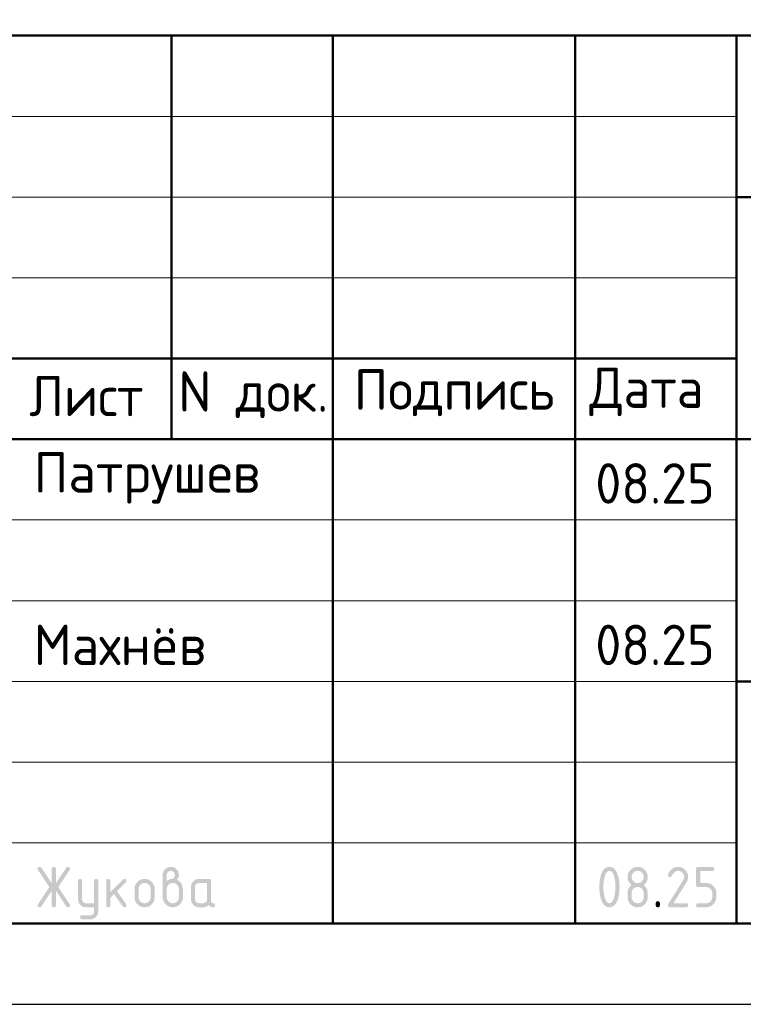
# Model space of a CAD drawing. Header units: millimetres. Extents: x 0 to 42000, y 0 to 29700.
# Tile 12 of 20: x 25060 to 29542, y 0 to 6099. Entities that reach past the tile are written whole.
import ezdxf

# ---------------------------------------------------------------- set-up
doc = ezdxf.new("R2010")
doc.units = ezdxf.units.MM
doc.layers.add('Standard', color=7, linetype='Continuous', lineweight=25)
doc.styles.add('ISOCPEUR', font='txt')

msp = doc.modelspace()

# ---------------------------------------------------------------- hatches: boundary and pattern name
at = {"layer": 'Standard', "linetype": 'Continuous', "lineweight": 25, "transparency": 33554687}
for points in [[(25258.5, 703.7), (25194, 606.8), (25193.1, 605.4), (25192, 604.4), (25190.9, 603.3), (25189.5, 602.7), (25188.2, 602), (25186.7, 601.6), (25185.1, 601.3), (25183.4, 601.3), (25181.8, 601.3), (25180.5, 601.5), (25179.1, 601.7), (25178, 602.1), (25176.8, 602.5), (25175.9, 603.1), (25174.9, 603.7), (25174.1, 604.5), (25173.4, 605.4), (25172.8, 606.4), (25172.2, 607.4), (25171.8, 608.6), (25171.4, 609.9), (25171.3, 611.3), (25171.1, 612.7), (25171.1, 614.3), (25171.1, 616), (25171.6, 617.6), (25172.1, 619.2), (25173.1, 620.8), (25243.4, 726.2), (25173.1, 831.6), (25172.1, 833.2), (25171.6, 834.9), (25171.1, 836.5), (25171.1, 838.2), (25171.1, 839.9), (25171.3, 841.3), (25171.5, 842.7), (25171.8, 843.9), (25172.2, 845.2), (25172.8, 846.2), (25173.4, 847.2), (25174.2, 848), (25175, 848.8), (25175.9, 849.4), (25176.9, 850.1), (25178.1, 850.5), (25179.3, 850.9), (25180.6, 851.1), (25182, 851.3), (25183.6, 851.3), (25185.2, 851.3), (25186.7, 850.9), (25188.2, 850.6), (25189.5, 849.9), (25190.8, 849.2), (25191.9, 848.1), (25193, 847), (25194, 845.6), (25258.5, 748.9), (25258.5, 838.8), (25258.5, 840.3), (25258.7, 841.7), (25258.9, 843.1), (25259.3, 844.3), (25259.7, 845.4), (25260.3, 846.4), (25260.9, 847.4), (25261.7, 848.2), (25262.5, 848.9), (25263.4, 849.5), (25264.4, 850.1), (25265.6, 850.5), (25266.8, 850.9), (25268.1, 851.1), (25269.5, 851.3), (25271.1, 851.3), (25272.6, 851.3), (25274, 851.1), (25275.4, 850.9), (25276.5, 850.5), (25277.7, 850.1), (25278.7, 849.5), (25279.7, 848.9), (25280.5, 848.2), (25281.2, 847.4), (25281.8, 846.4), (25282.4, 845.4), (25282.8, 844.3), (25283.2, 843.1), (25283.4, 841.7), (25283.6, 840.3), (25283.6, 838.8), (25283.6, 748.9), (25348.1, 845.6), (25349.1, 847), (25350.2, 848.1), (25351.4, 849.2), (25352.7, 849.9), (25354, 850.6), (25355.5, 850.9), (25357, 851.3), (25358.7, 851.3), (25360, 851.3), (25361.2, 851), (25362.4, 850.8), (25363.5, 850.3), (25364.6, 849.9), (25365.6, 849.2), (25366.6, 848.4), (25367.5, 847.5), (25368.4, 846.6), (25369, 845.5), (25369.7, 844.5), (25370.2, 843.4), (25370.6, 842.3), (25370.8, 841.1), (25371.1, 839.9), (25371.1, 838.6), (25371.1, 836.7), (25370.5, 835), (25370, 833.2), (25369, 831.6), (25298.7, 726.2), (25369, 620.8), (25370, 619.2), (25370.5, 617.5), (25371.1, 615.8), (25371.1, 614), (25371.1, 612.7), (25370.8, 611.5), (25370.6, 610.3), (25370.2, 609.2), (25369.7, 608.1), (25369.1, 607), (25368.4, 606), (25367.5, 605.1), (25366.7, 604.1), (25365.7, 603.4), (25364.7, 602.7), (25363.6, 602.2), (25362.6, 601.8), (25361.4, 601.5), (25360.2, 601.3), (25358.9, 601.3), (25357.1, 601.3), (25355.6, 601.6), (25354, 602), (25352.6, 602.7), (25351.3, 603.3), (25350.2, 604.4), (25349, 605.4), (25348.1, 606.8), (25283.6, 703.7), (25283.6, 613.8), (25283.6, 612.2), (25283.4, 610.8), (25283.2, 609.5), (25282.8, 608.3), (25282.4, 607.1), (25281.8, 606.2), (25281.2, 605.2), (25280.5, 604.4), (25279.7, 603.6), (25278.7, 603), (25277.7, 602.5), (25276.5, 602.1), (25275.4, 601.7), (25274, 601.5), (25272.6, 601.3), (25271.1, 601.3), (25269.5, 601.3), (25268.1, 601.5), (25266.8, 601.7), (25265.6, 602.1), (25264.4, 602.5), (25263.4, 603), (25262.5, 603.6), (25261.7, 604.4), (25260.9, 605.2), (25260.3, 606.2), (25259.7, 607.1), (25259.3, 608.3), (25258.9, 609.5), (25258.7, 610.8), (25258.5, 612.2), (25258.5, 613.8)], [(29137.2, 851.3), (29140.4, 851.3), (29143.5, 851), (29146.6, 850.7), (29149.7, 850.1), (29152.7, 849.6), (29155.5, 848.7), (29158.4, 847.9), (29161.2, 846.7), (29164, 845.6), (29166.6, 844.2), (29169.2, 842.7), (29171.8, 841), (29174.3, 839.3), (29176.7, 837.3), (29179.1, 835.3), (29181.4, 833), (29183.6, 830.7), (29185.7, 828.3), (29187.6, 825.9), (29189.4, 823.4), (29191.1, 820.9), (29192.5, 818.2), (29193.9, 815.6), (29195.1, 812.8), (29196.2, 810.1), (29197.1, 807.2), (29197.9, 804.3), (29198.5, 801.3), (29199.1, 798.3), (29199.4, 795.2), (29199.6, 792), (29199.6, 788.8), (29199.6, 784.4), (29198.9, 779.9), (29198.2, 775.4), (29196.8, 770.9), (29195.4, 766.4), (29193.2, 761.9), (29191.1, 757.4), (29188.3, 752.8), (29109.5, 626.3), (29187.2, 626.3), (29188.7, 626.3), (29190.1, 626.1), (29191.4, 625.9), (29192.6, 625.6), (29193.8, 625.2), (29194.8, 624.6), (29195.7, 624), (29196.5, 623.2), (29197.3, 622.4), (29197.9, 621.4), (29198.5, 620.5), (29198.9, 619.3), (29199.2, 618.1), (29199.4, 616.7), (29199.6, 615.4), (29199.6, 613.8), (29199.6, 612.2), (29199.4, 610.9), (29199.2, 609.5), (29198.9, 608.3), (29198.5, 607.2), (29197.9, 606.2), (29197.3, 605.2), (29196.5, 604.4), (29195.7, 603.6), (29194.8, 603), (29193.8, 602.5), (29192.6, 602.1), (29191.4, 601.7), (29190.1, 601.5), (29188.7, 601.3), (29187.2, 601.3), (29087.2, 601.3), (29085.6, 601.3), (29084.2, 601.5), (29082.9, 601.7), (29081.7, 602.1), (29080.5, 602.5), (29079.6, 603), (29078.6, 603.6), (29077.8, 604.4), (29077, 605.2), (29076.4, 606.2), (29075.9, 607.1), (29075.5, 608.3), (29075.1, 609.5), (29074.9, 610.9), (29074.7, 612.2), (29074.7, 613.8), (29074.7, 615.7), (29075.2, 617.5), (29075.7, 619.3), (29076.8, 621), (29168.4, 768.1), (29170, 770.6), (29171.1, 773.2), (29172.3, 775.7), (29173.1, 778.3), (29173.9, 780.9), (29174.3, 783.5), (29174.7, 786.1), (29174.7, 788.7), (29174.7, 792.6), (29174, 796.2), (29173.3, 799.8), (29171.9, 803.1), (29170.5, 806.4), (29168.5, 809.5), (29166.4, 812.5), (29163.7, 815.3), (29160.9, 818), (29157.9, 820.1), (29154.9, 822.1), (29151.6, 823.5), (29148.2, 824.9), (29144.6, 825.6), (29141, 826.2), (29137.2, 826.2), (29134.5, 826.2), (29131.9, 825.8), (29129.3, 825.3), (29126.8, 824.3), (29124.2, 823.3), (29121.7, 821.8), (29119.2, 820.3), (29116.8, 818.4), (29114.3, 816.4), (29111.9, 814), (29109.5, 811.5), (29107.2, 808.6), (29104.8, 805.6), (29102.5, 802.2), (29100.2, 798.7), (29098, 794.8), (29097.1, 793.3), (29096, 792.2), (29094.9, 791), (29093.6, 790.3), (29092.2, 789.5), (29090.6, 789.1), (29089, 788.8), (29087.2, 788.8), (29085.6, 788.8), (29084.2, 789), (29082.9, 789.1), (29081.7, 789.5), (29080.5, 789.9), (29079.6, 790.5), (29078.6, 791.1), (29077.8, 791.9), (29077, 792.7), (29076.4, 793.6), (29075.9, 794.6), (29075.5, 795.8), (29075.1, 797), (29074.9, 798.3), (29074.7, 799.7), (29074.7, 801.2), (29074.7, 802.7), (29075, 803.9), (29075.3, 805.2), (29075.8, 806.4), (29078.7, 812), (29081.9, 816.9), (29085, 821.8), (29088.4, 826), (29091.8, 830.2), (29095.4, 833.7), (29099, 837.2), (29102.8, 840.1), (29106.6, 842.9), (29110.7, 845), (29114.8, 847.1), (29119.1, 848.5), (29123.4, 849.9), (29127.9, 850.6), (29132.4, 851.3)], [(29249.6, 738.8), (29249.6, 838.8), (29249.6, 840.4), (29249.8, 841.7), (29250, 843.1), (29250.4, 844.3), (29250.8, 845.4), (29251.3, 846.4), (29251.9, 847.4), (29252.7, 848.2), (29253.5, 848.9), (29254.5, 849.5), (29255.4, 850.1), (29256.6, 850.5), (29257.8, 850.9), (29259.1, 851.1), (29260.5, 851.3), (29262.1, 851.3), (29349.3, 851.3), (29350.9, 851.3), (29352.2, 851.1), (29353.6, 850.9), (29354.8, 850.5), (29356, 850.1), (29356.9, 849.5), (29357.9, 848.9), (29358.7, 848.2), (29359.5, 847.4), (29360.1, 846.4), (29360.6, 845.4), (29361, 844.2), (29361.4, 843.1), (29361.6, 841.7), (29361.8, 840.3), (29361.8, 838.8), (29361.8, 837.2), (29361.6, 835.8), (29361.4, 834.5), (29361, 833.3), (29360.6, 832.1), (29360.1, 831.1), (29359.5, 830.2), (29358.7, 829.4), (29357.9, 828.6), (29356.9, 828), (29356, 827.4), (29354.8, 827), (29353.6, 826.6), (29352.2, 826.4), (29350.9, 826.2), (29349.3, 826.2), (29274.6, 826.2), (29274.6, 751.3), (29312, 751.3), (29315.3, 751.3), (29318.4, 751), (29321.5, 750.8), (29324.5, 750.2), (29327.5, 749.6), (29330.4, 748.7), (29333.2, 747.9), (29336, 746.7), (29338.8, 745.6), (29341.4, 744.2), (29344, 742.7), (29346.6, 741), (29349.1, 739.3), (29351.5, 737.3), (29353.9, 735.3), (29356.1, 733), (29358.4, 730.7), (29360.4, 728.2), (29362.4, 725.8), (29364.1, 723.3), (29365.8, 720.8), (29367.2, 718.1), (29368.7, 715.5), (29369.8, 712.7), (29370.9, 710), (29371.8, 707.1), (29372.7, 704.2), (29373.2, 701.2), (29373.8, 698.2), (29374.1, 695.1), (29374.4, 692), (29374.4, 688.8), (29374.4, 663.8), (29374.4, 660.6), (29374.1, 657.4), (29373.8, 654.3), (29373.2, 651.3), (29372.6, 648.3), (29371.8, 645.4), (29370.9, 642.5), (29369.8, 639.8), (29368.6, 637), (29367.2, 634.4), (29365.8, 631.7), (29364.1, 629.2), (29362.3, 626.7), (29360.3, 624.3), (29358.3, 621.9), (29356, 619.6), (29353.7, 617.3), (29351.3, 615.3), (29348.9, 613.3), (29346.4, 611.6), (29343.9, 609.9), (29341.2, 608.4), (29338.6, 607), (29335.9, 605.9), (29333.1, 604.7), (29330.2, 603.9), (29327.4, 603), (29324.4, 602.4), (29321.4, 601.9), (29318.3, 601.6), (29315.2, 601.3), (29312, 601.3), (29262.1, 601.3), (29260.5, 601.3), (29259.1, 601.5), (29257.8, 601.7), (29256.6, 602.1), (29255.4, 602.5), (29254.5, 603), (29253.5, 603.6), (29252.7, 604.4), (29251.9, 605.2), (29251.3, 606.2), (29250.8, 607.2), (29250.4, 608.3), (29250, 609.5), (29249.8, 610.9), (29249.6, 612.2), (29249.6, 613.8), (29249.6, 615.4), (29249.8, 616.7), (29250, 618.1), (29250.4, 619.3), (29250.8, 620.5), (29251.3, 621.4), (29251.9, 622.4), (29252.7, 623.2), (29253.5, 624), (29254.5, 624.6), (29255.4, 625.2), (29256.6, 625.6), (29257.8, 625.9), (29259.1, 626.1), (29260.5, 626.3), (29262.1, 626.3), (29311.9, 626.3), (29315.8, 626.3), (29319.5, 627), (29323.1, 627.7), (29326.4, 629.1), (29329.7, 630.4), (29332.7, 632.5), (29335.7, 634.5), (29338.5, 637.2), (29341.2, 639.9), (29343.2, 643), (29345.2, 646), (29346.6, 649.3), (29348, 652.6), (29348.6, 656.3), (29349.3, 659.9), (29349.3, 663.8), (29349.3, 688.8), (29349.3, 692.7), (29348.6, 696.3), (29347.9, 699.9), (29346.6, 703.2), (29345.2, 706.5), (29343.2, 709.5), (29341.1, 712.6), (29338.4, 715.3), (29335.6, 718), (29332.6, 720.1), (29329.6, 722.2), (29326.3, 723.5), (29323, 724.9), (29319.4, 725.6), (29315.8, 726.3), (29311.9, 726.3), (29262.1, 726.3), (29260.5, 726.3), (29259.1, 726.5), (29257.8, 726.7), (29256.6, 727.1), (29255.4, 727.5), (29254.5, 728), (29253.5, 728.6), (29252.7, 729.4), (29251.9, 730.2), (29251.3, 731.2), (29250.8, 732.1), (29250.4, 733.3), (29250, 734.5), (29249.8, 735.9), (29249.6, 737.2)], [(25520.8, 576), (25520.8, 601.3), (25471, 601.3), (25468.3, 601.3), (25465.8, 601.5), (25463.3, 601.7), (25460.9, 602.2), (25458.5, 602.7), (25456.2, 603.3), (25453.8, 604), (25451.6, 604.9), (25449.4, 605.8), (25447.3, 607), (25445.2, 608.1), (25443.2, 609.5), (25441.2, 610.8), (25439.3, 612.4), (25437.4, 614), (25435.6, 615.9), (25433.8, 617.7), (25432.2, 619.6), (25430.6, 621.5), (25429.2, 623.5), (25427.9, 625.6), (25426.8, 627.7), (25425.6, 629.8), (25424.7, 632), (25423.8, 634.2), (25423.1, 636.5), (25422.5, 638.8), (25422, 641.2), (25421.6, 643.6), (25421.3, 646.1), (25421.1, 648.6), (25421.1, 651.2), (25421.1, 763.7), (25421.1, 765.2), (25421.3, 766.6), (25421.5, 767.9), (25421.9, 769.1), (25422.3, 770.3), (25422.9, 771.3), (25423.5, 772.2), (25424.2, 773), (25425, 773.8), (25426, 774.4), (25427, 775), (25428.1, 775.4), (25429.3, 775.8), (25430.7, 775.9), (25432.1, 776.1), (25433.6, 776.1), (25435.2, 776.1), (25436.6, 775.9), (25437.9, 775.8), (25439.1, 775.4), (25440.3, 775), (25441.3, 774.4), (25442.2, 773.8), (25443, 773), (25443.8, 772.2), (25444.4, 771.3), (25445, 770.3), (25445.4, 769.1), (25445.8, 768), (25446, 766.6), (25446.2, 765.2), (25446.2, 763.7), (25446.2, 651.3), (25446.2, 648.8), (25446.6, 646.4), (25447.1, 644), (25448, 641.8), (25448.9, 639.6), (25450.3, 637.6), (25451.7, 635.6), (25453.5, 633.7), (25455.3, 631.9), (25457.4, 630.5), (25459.4, 629.1), (25461.6, 628.2), (25463.8, 627.3), (25466.1, 626.8), (25468.5, 626.3), (25471, 626.3), (25520.8, 626.3), (25520.8, 763.7), (25520.8, 765.2), (25521, 766.6), (25521.2, 768), (25521.6, 769.1), (25522, 770.3), (25522.6, 771.3), (25523.2, 772.2), (25524, 773), (25524.7, 773.8), (25525.7, 774.4), (25526.7, 775), (25527.9, 775.4), (25529, 775.8), (25530.4, 775.9), (25531.8, 776.1), (25533.4, 776.1), (25534.9, 776.1), (25536.3, 775.9), (25537.7, 775.8), (25538.8, 775.4), (25540, 775), (25541, 774.4), (25542, 773.8), (25542.7, 773), (25543.5, 772.2), (25544.1, 771.3), (25544.7, 770.3), (25545.1, 769.1), (25545.5, 768), (25545.7, 766.6), (25545.9, 765.2), (25545.9, 763.7), (25545.9, 576.3), (25545.9, 573.7), (25545.7, 571.2), (25545.4, 568.7), (25545, 566.3), (25544.5, 563.9), (25543.9, 561.6), (25543.2, 559.3), (25542.3, 557.1), (25541.4, 554.9), (25540.3, 552.8), (25539.2, 550.6), (25537.9, 548.6), (25536.5, 546.6), (25535, 544.7), (25533.4, 542.8), (25531.6, 540.9), (25529.8, 539.1), (25528, 537.5), (25526.1, 535.9), (25524.1, 534.6), (25522.1, 533.2), (25520, 532.1), (25517.9, 530.9), (25515.7, 530), (25513.5, 529.1), (25511.2, 528.4), (25509, 527.7), (25506.6, 527.3), (25504.2, 526.8), (25501.7, 526.6), (25499.2, 526.4), (25496.6, 526.4), (25446.2, 526.4), (25444.6, 526.4), (25443.2, 526.6), (25441.9, 526.8), (25440.7, 527.2), (25439.5, 527.6), (25438.5, 528.1), (25437.6, 528.7), (25436.8, 529.5), (25436, 530.3), (25435.4, 531.3), (25434.8, 532.3), (25434.4, 533.4), (25434, 534.6), (25433.9, 536), (25433.7, 537.3), (25433.7, 538.9), (25433.7, 540.1), (25433.9, 541.3), (25434.1, 542.5), (25434.6, 543.5), (25435.1, 544.6), (25435.8, 545.7), (25436.5, 546.7), (25437.4, 547.6), (25438.4, 548.6), (25439.4, 549.3), (25440.4, 550), (25441.5, 550.5), (25442.6, 550.9), (25443.8, 551.2), (25444.9, 551.4), (25446.2, 551.4), (25495.9, 551.4), (25498.6, 551.4), (25501, 551.9), (25503.4, 552.3), (25505.7, 553.2), (25507.9, 554), (25509.9, 555.4), (25511.9, 556.7), (25513.7, 558.4), (25515.5, 560.2), (25516.8, 562.1), (25518.1, 564.1), (25519, 566.3), (25519.9, 568.5), (25520.4, 570.9), (25520.8, 573.3)], [(25621, 694), (25699.6, 772.6), (25700.5, 773.4), (25701.5, 774.1), (25702.5, 774.8), (25703.6, 775.2), (25704.7, 775.7), (25705.9, 775.9), (25707.2, 776.1), (25708.5, 776.1), (25710, 776.1), (25711.4, 775.9), (25712.8, 775.8), (25714, 775.4), (25715.1, 775), (25716.1, 774.4), (25717.1, 773.8), (25717.9, 773), (25718.6, 772.2), (25719.2, 771.3), (25719.8, 770.3), (25720.2, 769.1), (25720.6, 767.9), (25720.8, 766.6), (25721, 765.2), (25721, 763.7), (25721, 762.4), (25720.8, 761.3), (25720.5, 760.1), (25720, 759), (25719.6, 757.9), (25718.8, 756.9), (25718.1, 755.9), (25717.2, 754.9), (25662.3, 700.1), (25718.5, 621), (25719.8, 619.3), (25720.4, 617.4), (25721, 615.6), (25721, 613.6), (25721, 612.1), (25720.8, 610.7), (25720.6, 609.4), (25720.2, 608.2), (25719.8, 607), (25719.2, 606.1), (25718.6, 605.1), (25717.9, 604.4), (25717.1, 603.6), (25716.1, 603), (25715.1, 602.4), (25714, 602.1), (25712.8, 601.7), (25711.4, 601.5), (25710, 601.3), (25708.5, 601.3), (25706.8, 601.3), (25705.3, 601.6), (25703.9, 601.9), (25702.6, 602.6), (25701.3, 603.3), (25700.1, 604.3), (25699, 605.3), (25698.1, 606.6), (25644.3, 682.1), (25621, 658.8), (25621, 613.8), (25621, 612.2), (25620.8, 610.9), (25620.6, 609.5), (25620.2, 608.3), (25619.8, 607.1), (25619.3, 606.2), (25618.7, 605.2), (25617.9, 604.4), (25617.1, 603.6), (25616.1, 603), (25615.1, 602.5), (25614, 602.1), (25612.8, 601.7), (25611.4, 601.5), (25610.1, 601.3), (25608.5, 601.3), (25606.9, 601.3), (25605.6, 601.5), (25604.2, 601.7), (25603, 602.1), (25601.8, 602.5), (25600.9, 603), (25599.9, 603.6), (25599.1, 604.4), (25598.3, 605.2), (25597.7, 606.2), (25597.1, 607.1), (25596.8, 608.3), (25596.4, 609.5), (25596.2, 610.8), (25596, 612.2), (25596, 613.8), (25596, 763.7), (25596, 765.2), (25596.2, 766.6), (25596.4, 767.9), (25596.8, 769.1), (25597.1, 770.3), (25597.7, 771.3), (25598.3, 772.2), (25599.1, 773), (25599.9, 773.8), (25600.9, 774.4), (25601.8, 775), (25603, 775.4), (25604.2, 775.8), (25605.6, 775.9), (25606.9, 776.1), (25608.5, 776.1), (25610.1, 776.1), (25611.4, 775.9), (25612.8, 775.8), (25614, 775.4), (25615.1, 775), (25616.1, 774.4), (25617.1, 773.8), (25617.9, 773), (25618.7, 772.2), (25619.3, 771.3), (25619.8, 770.3), (25620.2, 769.1), (25620.6, 767.9), (25620.8, 766.6), (25621, 765.2), (25621, 763.7)], [(28999.8, 626.3), (28999.8, 627.9), (29000, 629.3), (29000.2, 630.6), (29000.6, 631.8), (29001, 633), (29001.6, 634), (29002.2, 634.9), (29003, 635.7), (29003.7, 636.5), (29004.7, 637.1), (29005.7, 637.7), (29006.9, 638.1), (29008.1, 638.5), (29009.4, 638.7), (29010.8, 638.9), (29012.3, 638.9), (29013.9, 638.9), (29015.3, 638.7), (29016.7, 638.5), (29017.8, 638.1), (29019, 637.7), (29020, 637.1), (29021, 636.5), (29021.7, 635.7), (29022.5, 634.9), (29023.1, 634), (29023.7, 633), (29024.1, 631.8), (29024.5, 630.6), (29024.7, 629.3), (29024.9, 627.9), (29024.9, 626.3), (29024.9, 613.8), (29024.9, 612.2), (29024.7, 610.9), (29024.5, 609.5), (29024.1, 608.3), (29023.7, 607.2), (29023.1, 606.2), (29022.5, 605.2), (29021.7, 604.4), (29021, 603.6), (29020, 603), (29019, 602.5), (29017.8, 602.1), (29016.7, 601.7), (29015.3, 601.5), (29013.9, 601.3), (29012.3, 601.3), (29010.8, 601.3), (29009.4, 601.5), (29008.1, 601.7), (29006.9, 602.1), (29005.7, 602.5), (29004.7, 603), (29003.7, 603.6), (29003, 604.4), (29002.2, 605.2), (29001.6, 606.2), (29001, 607.2), (29000.6, 608.3), (29000.2, 609.5), (29000, 610.9), (28999.8, 612.2), (28999.8, 613.8)]]:
    msp.add_hatch(color=7, dxfattribs=at).paths.add_polyline_path(points, flags=16)
h = msp.add_hatch(color=7, dxfattribs=at)
h.paths.add_polyline_path([(25970.7, 763.7), (25974.7, 766.9), (25978.5, 769.2), (25982.3, 771.5), (25986, 773.1), (25989.6, 774.7), (25993.1, 775.5), (25996.6, 776.2), (25999.9, 776.2), (26001.8, 776.2), (26003.7, 776.8), (26005.6, 777.3), (26007.4, 778.4), (26009.2, 779.5), (26010.9, 781.1), (26012.6, 782.8), (26014.3, 784.9), (26015.9, 787), (26017.1, 789), (26018.3, 791), (26019.1, 793.1), (26019.9, 795.1), (26020.3, 797.1), (26020.7, 799.2), (26020.7, 801.2), (26020.7, 803.9), (26020.3, 806.3), (26019.8, 808.7), (26018.9, 811), (26018, 813.2), (26016.7, 815.2), (26015.3, 817.2), (26013.5, 819), (26011.7, 820.8), (26009.7, 822.2), (26007.7, 823.5), (26005.5, 824.4), (26003.3, 825.3), (26000.8, 825.8), (25998.4, 826.2), (25995.7, 826.2), (25993.1, 826.2), (25990.7, 825.8), (25988.3, 825.3), (25986.1, 824.4), (25983.9, 823.5), (25981.9, 822.1), (25979.9, 820.7), (25978, 818.9), (25976.2, 817.1), (25974.8, 815.1), (25973.5, 813.1), (25972.6, 810.9), (25971.6, 808.6), (25971.2, 806.2), (25970.7, 803.8), (25970.7, 801.2)])
h.paths.add_polyline_path([(26033, 771.2), (26037.3, 769.4), (26041.2, 767), (26045, 764.7), (26048.5, 761.8), (26051.9, 759), (26054.8, 755.6), (26057.8, 752.2), (26060.3, 748.3), (26062.9, 744.3), (26064.8, 740.2), (26066.7, 736.1), (26067.9, 731.8), (26069.2, 727.5), (26069.8, 723), (26070.5, 718.5), (26070.5, 713.8), (26070.5, 663.8), (26070.5, 660.5), (26070.2, 657.4), (26069.9, 654.2), (26069.3, 651.2), (26068.8, 648.2), (26067.9, 645.3), (26067, 642.4), (26065.9, 639.6), (26064.8, 636.9), (26063.3, 634.2), (26061.9, 631.6), (26060.2, 629.1), (26058.5, 626.5), (26056.5, 624.1), (26054.5, 621.7), (26052.2, 619.5), (26049.9, 617.2), (26047.5, 615.2), (26045.1, 613.2), (26042.6, 611.5), (26040.1, 609.8), (26037.5, 608.4), (26034.8, 607), (26032.1, 605.8), (26029.3, 604.7), (26026.4, 603.8), (26023.5, 603), (26020.5, 602.4), (26017.5, 601.9), (26014.4, 601.6), (26011.3, 601.3), (26008.1, 601.3), (26004.8, 601.3), (26001.7, 601.6), (25998.5, 601.9), (25995.5, 602.4), (25992.5, 603), (25989.6, 603.9), (25986.7, 604.7), (25984, 605.9), (25981.2, 607), (25978.6, 608.4), (25975.9, 609.9), (25973.4, 611.6), (25970.9, 613.3), (25968.5, 615.3), (25966.1, 617.3), (25963.8, 619.6), (25961.6, 621.9), (25959.6, 624.2), (25957.6, 626.7), (25955.9, 629.2), (25954.2, 631.7), (25952.8, 634.3), (25951.4, 637), (25950.2, 639.8), (25949.1, 642.5), (25948.2, 645.4), (25947.4, 648.3), (25946.8, 651.3), (25946.3, 654.3), (25946, 657.4), (25945.7, 660.5), (25945.7, 663.8), (25945.7, 801.3), (25945.7, 803.9), (25945.9, 806.4), (25946.1, 809), (25946.6, 811.4), (25947.1, 813.8), (25947.7, 816.1), (25948.4, 818.5), (25949.3, 820.7), (25950.2, 822.9), (25951.4, 825), (25952.5, 827.1), (25953.9, 829.1), (25955.2, 831.2), (25956.8, 833.1), (25958.4, 835), (25960.2, 836.8), (25962, 838.6), (25964, 840.2), (25965.9, 841.8), (25967.9, 843.1), (25969.9, 844.5), (25972, 845.6), (25974.1, 846.8), (25976.3, 847.7), (25978.5, 848.6), (25980.8, 849.2), (25983.2, 849.9), (25985.6, 850.4), (25988, 850.8), (25990.5, 851.1), (25993, 851.3), (25995.6, 851.3), (25998.2, 851.3), (26000.7, 851.1), (26003.2, 850.8), (26005.6, 850.4), (26008, 849.9), (26010.4, 849.2), (26012.7, 848.5), (26014.9, 847.6), (26017.1, 846.7), (26019.2, 845.6), (26021.3, 844.5), (26023.3, 843.1), (26025.3, 841.7), (26027.3, 840.1), (26029.2, 838.5), (26031, 836.7), (26032.8, 834.9), (26034.4, 833), (26035.9, 831), (26037.3, 829), (26038.6, 827), (26039.8, 824.9), (26040.9, 822.8), (26041.8, 820.6), (26042.7, 818.3), (26043.4, 816), (26044.1, 813.7), (26044.5, 811.3), (26045, 808.9), (26045.2, 806.4), (26045.4, 803.9), (26045.4, 801.3), (26045.4, 796.6), (26044.6, 792.3), (26043.9, 788.1), (26042.3, 784.3), (26040.8, 780.5), (26038.4, 777.2), (26036.1, 774)], flags=16)
h.paths.add_polyline_path([(26045.4, 663.8), (26045.4, 713.8), (26045.4, 717.7), (26044.7, 721.3), (26044.1, 724.9), (26042.7, 728.2), (26041.3, 731.5), (26039.3, 734.5), (26037.3, 737.6), (26034.6, 740.3), (26031.9, 743.1), (26028.8, 745.1), (26025.8, 747.2), (26022.5, 748.5), (26019.2, 749.9), (26015.6, 750.6), (26012, 751.3), (26008.1, 751.3), (26004.2, 751.3), (26000.6, 750.6), (25996.9, 749.9), (25993.6, 748.5), (25990.3, 747.2), (25987.3, 745.1), (25984.3, 743.1), (25981.6, 740.3), (25978.9, 737.6), (25976.8, 734.5), (25974.8, 731.5), (25973.4, 728.2), (25972.1, 724.9), (25971.4, 721.3), (25970.7, 717.7), (25970.7, 713.8), (25970.7, 663.8), (25970.7, 659.9), (25971.4, 656.3), (25972.1, 652.6), (25973.4, 649.3), (25974.8, 646), (25976.8, 643), (25978.9, 639.9), (25981.6, 637.2), (25984.3, 634.5), (25987.3, 632.5), (25990.3, 630.4), (25993.6, 629.1), (25996.9, 627.7), (26000.6, 627), (26004.2, 626.3), (26008.1, 626.3), (26012, 626.3), (26015.6, 627), (26019.2, 627.7), (26022.5, 629.1), (26025.8, 630.4), (26028.8, 632.5), (26031.9, 634.6), (26034.6, 637.3), (26037.3, 640.1), (26039.3, 643.1), (26041.3, 646.1), (26042.7, 649.4), (26044.1, 652.7), (26044.7, 656.3), (26045.4, 659.9)])
h = msp.add_hatch(color=7, dxfattribs=at)
h.paths.add_polyline_path([(28749.8, 726.3), (28749.8, 734), (28749.4, 741.6), (28749, 749.1), (28748.2, 756.4), (28747.4, 763.7), (28746.1, 770.8), (28744.9, 777.9), (28743.2, 784.8), (28742, 790), (28740.6, 794.5), (28739.1, 799), (28737.6, 802.9), (28736, 806.8), (28734.2, 810), (28732.5, 813.3), (28730.5, 815.9), (28728.6, 818.5), (28726.5, 820.4), (28724.4, 822.4), (28722.2, 823.6), (28719.9, 824.9), (28717.5, 825.6), (28715.1, 826.2), (28712.5, 826.2), (28709.9, 826.2), (28707.5, 825.6), (28705.1, 824.9), (28702.9, 823.6), (28700.6, 822.3), (28698.6, 820.4), (28696.5, 818.4), (28694.6, 815.8), (28692.7, 813.2), (28690.9, 810), (28689.2, 806.7), (28687.6, 802.8), (28686, 798.9), (28684.6, 794.4), (28683.2, 789.8), (28681.9, 784.6), (28680.2, 777.6), (28679, 770.4), (28677.7, 763.3), (28676.8, 756), (28676, 748.7), (28675.6, 741.3), (28675.2, 733.9), (28675.2, 726.3), (28675.2, 718.6), (28675.6, 711.1), (28676, 703.5), (28676.8, 696.2), (28677.6, 688.9), (28678.9, 681.8), (28680.1, 674.7), (28681.8, 667.8), (28683, 662.6), (28684.4, 658.1), (28685.8, 653.5), (28687.4, 649.7), (28689, 645.8), (28690.8, 642.5), (28692.5, 639.3), (28694.4, 636.7), (28696.4, 634.1), (28698.4, 632.2), (28700.5, 630.2), (28702.8, 628.9), (28705, 627.6), (28707.5, 627), (28709.9, 626.3), (28712.5, 626.3), (28715.1, 626.3), (28717.5, 627), (28719.9, 627.6), (28722.2, 628.9), (28724.4, 630.2), (28726.5, 632.2), (28728.6, 634.1), (28730.5, 636.7), (28732.5, 639.3), (28734.2, 642.5), (28736, 645.8), (28737.6, 649.7), (28739.1, 653.5), (28740.6, 658.1), (28742, 662.6), (28743.2, 667.8), (28744.9, 674.7), (28746.1, 681.8), (28747.4, 688.9), (28748.2, 696.2), (28749, 703.5), (28749.4, 711.1), (28749.8, 718.6)])
h.paths.add_polyline_path([(28774.9, 726.3), (28774.9, 720.7), (28774.7, 715.3), (28774.5, 709.9), (28774.2, 704.7), (28773.8, 699.5), (28773.3, 694.5), (28772.8, 689.4), (28772.1, 684.6), (28771.4, 679.8), (28770.6, 675.1), (28769.7, 670.5), (28768.7, 666.1), (28767.7, 661.6), (28766.5, 657.3), (28765.3, 653.1), (28763.9, 649), (28761.9, 643), (28759.6, 637.8), (28757.3, 632.6), (28754.7, 628.1), (28752.1, 623.7), (28749.1, 619.9), (28746.2, 616.2), (28743, 613.2), (28739.8, 610.2), (28736.3, 608), (28732.8, 605.8), (28729, 604.3), (28725.1, 602.8), (28721, 602), (28716.9, 601.3), (28712.5, 601.3), (28708.1, 601.3), (28704, 602), (28699.8, 602.8), (28696, 604.3), (28692.2, 605.7), (28688.7, 608), (28685.2, 610.2), (28682, 613.2), (28678.7, 616.1), (28675.8, 619.8), (28672.9, 623.6), (28670.3, 628), (28667.7, 632.5), (28665.4, 637.7), (28663.1, 642.9), (28661.1, 648.8), (28659.7, 652.9), (28658.5, 657.2), (28657.3, 661.4), (28656.3, 665.9), (28655.2, 670.3), (28654.4, 675), (28653.5, 679.6), (28652.9, 684.5), (28652.2, 689.3), (28651.6, 694.4), (28651.1, 699.4), (28650.8, 704.6), (28650.5, 709.8), (28650.3, 715.3), (28650.1, 720.7), (28650.1, 726.3), (28650.1, 731.9), (28650.3, 737.3), (28650.5, 742.7), (28650.8, 748), (28651.1, 753.2), (28651.6, 758.2), (28652.2, 763.3), (28652.9, 768.1), (28653.5, 772.9), (28654.4, 777.6), (28655.2, 782.2), (28656.3, 786.7), (28657.3, 791.1), (28658.5, 795.4), (28659.7, 799.7), (28661.1, 803.7), (28663.1, 809.7), (28665.4, 814.9), (28667.7, 820.1), (28670.3, 824.5), (28672.9, 829), (28675.8, 832.7), (28678.7, 836.4), (28682, 839.4), (28685.2, 842.4), (28688.7, 844.6), (28692.2, 846.8), (28696, 848.3), (28699.8, 849.8), (28704, 850.5), (28708.1, 851.3), (28712.5, 851.3), (28716.9, 851.3), (28721, 850.5), (28725.1, 849.8), (28729, 848.3), (28732.8, 846.8), (28736.3, 844.6), (28739.8, 842.3), (28743, 839.4), (28746.2, 836.4), (28749.1, 832.6), (28752.1, 828.9), (28754.7, 824.4), (28757.3, 820), (28759.6, 814.7), (28761.9, 809.5), (28763.9, 803.6), (28765.3, 799.5), (28766.5, 795.2), (28767.7, 791), (28768.7, 786.5), (28769.7, 782.1), (28770.6, 777.4), (28771.4, 772.8), (28772.1, 768), (28772.8, 763.1), (28773.3, 758.1), (28773.8, 753.1), (28774.2, 747.9), (28774.5, 742.7), (28774.7, 737.3), (28774.9, 731.9)], flags=16)
h = msp.add_hatch(color=7, dxfattribs=at)
h.paths.add_polyline_path([(28887.4, 626.3), (28891.3, 626.3), (28894.9, 627), (28898.5, 627.7), (28901.8, 629.1), (28905.1, 630.4), (28908.1, 632.5), (28911.1, 634.5), (28913.8, 637.2), (28916.6, 639.9), (28918.6, 643), (28920.6, 646), (28922, 649.3), (28923.3, 652.6), (28924, 656.3), (28924.7, 659.9), (28924.7, 663.8), (28924.7, 688.8), (28924.7, 692.7), (28924, 696.3), (28923.3, 699.9), (28922, 703.2), (28920.6, 706.5), (28918.5, 709.5), (28916.5, 712.6), (28913.8, 715.3), (28911, 718.1), (28908, 720.1), (28905, 722.2), (28901.7, 723.6), (28898.4, 724.9), (28894.8, 725.6), (28891.2, 726.3), (28887.4, 726.3), (28883.4, 726.3), (28879.8, 725.6), (28876.2, 724.9), (28872.9, 723.6), (28869.6, 722.2), (28866.6, 720.2), (28863.6, 718.1), (28860.9, 715.4), (28858.2, 712.7), (28856.1, 709.7), (28854.1, 706.6), (28852.7, 703.3), (28851.4, 700), (28850.7, 696.4), (28850, 692.7), (28850, 688.8), (28850, 663.8), (28850, 659.9), (28850.7, 656.3), (28851.4, 652.6), (28852.7, 649.3), (28854.1, 646), (28856.1, 643), (28858.2, 639.9), (28860.9, 637.2), (28863.6, 634.5), (28866.6, 632.5), (28869.6, 630.4), (28872.9, 629.1), (28876.2, 627.7), (28879.8, 627), (28883.4, 626.3)])
h.paths.add_polyline_path([(28887.4, 601.3), (28884.1, 601.3), (28881, 601.6), (28877.9, 601.9), (28874.9, 602.4), (28871.9, 603), (28869, 603.9), (28866.1, 604.7), (28863.4, 605.9), (28860.6, 607), (28858, 608.4), (28855.3, 609.9), (28852.8, 611.6), (28850.3, 613.3), (28847.9, 615.3), (28845.5, 617.3), (28843.2, 619.6), (28840.9, 621.9), (28838.9, 624.2), (28836.9, 626.7), (28835.2, 629.2), (28833.5, 631.7), (28832.1, 634.3), (28830.7, 637), (28829.5, 639.8), (28828.4, 642.5), (28827.5, 645.4), (28826.7, 648.3), (28826.1, 651.3), (28825.5, 654.3), (28825.3, 657.4), (28825, 660.5), (28825, 663.8), (28825, 688.8), (28825, 692.7), (28825.4, 696.4), (28825.8, 700.1), (28826.5, 703.6), (28827.3, 707.1), (28828.5, 710.4), (28829.7, 713.7), (28831.2, 716.8), (28832.8, 719.9), (28834.7, 722.9), (28836.7, 725.8), (28839.1, 728.6), (28841.4, 731.3), (28844.1, 733.9), (28846.9, 736.4), (28850, 738.8), (28846.9, 741.2), (28844.1, 743.7), (28841.4, 746.3), (28839.1, 749), (28836.7, 751.8), (28834.7, 754.7), (28832.8, 757.6), (28831.2, 760.8), (28829.7, 763.9), (28828.5, 767.2), (28827.3, 770.5), (28826.5, 774), (28825.8, 777.5), (28825.4, 781.2), (28825, 784.9), (28825, 788.8), (28825, 792), (28825.3, 795.1), (28825.5, 798.3), (28826.1, 801.3), (28826.7, 804.3), (28827.5, 807.2), (28828.4, 810.1), (28829.5, 812.8), (28830.7, 815.6), (28832.1, 818.2), (28833.5, 820.9), (28835.2, 823.4), (28836.9, 825.9), (28838.9, 828.3), (28840.9, 830.7), (28843.2, 833), (28845.5, 835.3), (28847.9, 837.3), (28850.3, 839.3), (28852.8, 841), (28855.3, 842.7), (28858, 844.1), (28860.6, 845.6), (28863.4, 846.7), (28866.1, 847.9), (28869, 848.7), (28871.9, 849.6), (28874.9, 850.1), (28877.9, 850.7), (28881, 851), (28884.1, 851.3), (28887.4, 851.3), (28890.6, 851.3), (28893.7, 851), (28896.8, 850.7), (28899.8, 850.1), (28902.8, 849.6), (28905.7, 848.7), (28908.6, 847.9), (28911.3, 846.7), (28914.1, 845.6), (28916.7, 844.1), (28919.4, 842.7), (28921.9, 841), (28924.4, 839.3), (28926.8, 837.3), (28929.2, 835.3), (28931.5, 833), (28933.8, 830.7), (28935.8, 828.3), (28937.8, 825.9), (28939.5, 823.4), (28941.2, 820.9), (28942.6, 818.2), (28944, 815.6), (28945.2, 812.8), (28946.3, 810.1), (28947.2, 807.2), (28948, 804.3), (28948.6, 801.3), (28949.2, 798.3), (28949.4, 795.1), (28949.7, 792), (28949.7, 788.8), (28949.7, 784.9), (28949.3, 781.2), (28949, 777.5), (28948.2, 774), (28947.4, 770.5), (28946.2, 767.2), (28945, 763.9), (28943.5, 760.8), (28941.9, 757.6), (28940, 754.7), (28938, 751.8), (28935.6, 749), (28933.3, 746.3), (28930.6, 743.7), (28927.8, 741.2), (28924.7, 738.8), (28929.2, 735.4), (28932.9, 731.6), (28936.5, 727.8), (28939.4, 723.6), (28942.2, 719.4), (28944.2, 714.8), (28946.2, 710.2), (28947.4, 705.3), (28947.7, 704), (28948, 702.4), (28948.2, 700.8), (28948.4, 698.9), (28948.6, 697), (28948.8, 694.7), (28949, 692.5), (28949.2, 689.9), (28949.3, 687.3), (28949.4, 684.4), (28949.5, 681.4), (28949.6, 678.2), (28949.7, 674.9), (28949.7, 671.3), (28949.7, 667.7), (28949.7, 663.8), (28949.7, 660.5), (28949.4, 657.4), (28949.2, 654.3), (28948.6, 651.3), (28948, 648.3), (28947.2, 645.4), (28946.3, 642.5), (28945.2, 639.8), (28944, 637), (28942.6, 634.3), (28941.2, 631.7), (28939.5, 629.2), (28937.8, 626.7), (28935.8, 624.2), (28933.8, 621.9), (28931.5, 619.6), (28929.2, 617.3), (28926.8, 615.3), (28924.4, 613.3), (28921.9, 611.6), (28919.4, 609.9), (28916.7, 608.4), (28914.1, 607), (28911.3, 605.9), (28908.6, 604.7), (28905.7, 603.9), (28902.8, 603), (28899.8, 602.4), (28896.8, 601.9), (28893.7, 601.6), (28890.6, 601.3)], flags=16)
h.paths.add_polyline_path([(28887.4, 751.2), (28891.3, 751.2), (28894.9, 751.9), (28898.5, 752.6), (28901.8, 754), (28905.1, 755.3), (28908.1, 757.4), (28911.1, 759.4), (28913.8, 762.1), (28916.6, 764.8), (28918.6, 767.9), (28920.6, 770.9), (28922, 774.2), (28923.3, 777.5), (28924, 781.2), (28924.7, 784.8), (28924.7, 788.7), (28924.7, 792.6), (28924, 796.2), (28923.3, 799.8), (28922, 803.1), (28920.6, 806.4), (28918.5, 809.5), (28916.5, 812.5), (28913.8, 815.2), (28911, 818), (28908, 820), (28905, 822.1), (28901.7, 823.5), (28898.4, 824.8), (28894.8, 825.5), (28891.2, 826.2), (28887.4, 826.2), (28883.4, 826.2), (28879.8, 825.5), (28876.2, 824.9), (28872.9, 823.5), (28869.6, 822.1), (28866.6, 820.1), (28863.6, 818), (28860.9, 815.3), (28858.2, 812.6), (28856.1, 809.6), (28854.1, 806.6), (28852.7, 803.2), (28851.4, 799.9), (28850.7, 796.3), (28850, 792.7), (28850, 788.7), (28850, 784.8), (28850.7, 781.2), (28851.4, 777.5), (28852.7, 774.2), (28854.1, 770.9), (28856.1, 767.9), (28858.2, 764.8), (28860.9, 762.1), (28863.6, 759.4), (28866.6, 757.4), (28869.6, 755.3), (28872.9, 754), (28876.2, 752.6), (28879.8, 751.9), (28883.4, 751.2)])
h = msp.add_hatch(color=7, dxfattribs=at)
h.paths.add_polyline_path([(25770.8, 663.7), (25770.8, 713.7), (25770.8, 716.9), (25771.1, 720.1), (25771.4, 723.2), (25772, 726.2), (25772.5, 729.2), (25773.4, 732.1), (25774.3, 734.9), (25775.4, 737.7), (25776.5, 740.5), (25778, 743.1), (25779.4, 745.8), (25781.1, 748.3), (25782.8, 750.8), (25784.8, 753.2), (25786.8, 755.6), (25789.1, 757.9), (25791.4, 760.2), (25793.8, 762.2), (25796.2, 764.2), (25798.7, 765.9), (25801.2, 767.6), (25803.8, 769), (25806.5, 770.4), (25809.2, 771.6), (25812, 772.7), (25814.9, 773.6), (25817.7, 774.4), (25820.7, 775), (25823.7, 775.6), (25826.9, 775.9), (25830, 776.1), (25833.2, 776.1), (25836.5, 776.1), (25839.6, 775.9), (25842.8, 775.6), (25845.8, 775), (25848.9, 774.5), (25851.8, 773.6), (25854.7, 772.8), (25857.4, 771.6), (25860.2, 770.5), (25862.8, 769.1), (25865.5, 767.7), (25868, 766), (25870.5, 764.3), (25872.9, 762.3), (25875.3, 760.3), (25877.5, 758.1), (25879.8, 755.8), (25881.8, 753.4), (25883.7, 751), (25885.4, 748.5), (25887.1, 746), (25888.5, 743.4), (25890, 740.7), (25891.1, 737.9), (25892.2, 735.2), (25893.1, 732.3), (25893.9, 729.4), (25894.5, 726.3), (25895, 723.3), (25895.3, 720.1), (25895.6, 717), (25895.6, 713.7), (25895.6, 663.7), (25895.6, 660.5), (25895.3, 657.4), (25895, 654.2), (25894.5, 651.2), (25893.9, 648.2), (25893, 645.4), (25892.2, 642.5), (25891, 639.7), (25889.9, 637), (25888.5, 634.3), (25887, 631.7), (25885.3, 629.2), (25883.6, 626.6), (25881.6, 624.2), (25879.6, 621.8), (25877.4, 619.5), (25875.1, 617.3), (25872.7, 615.3), (25870.3, 613.3), (25867.8, 611.6), (25865.2, 609.8), (25862.6, 608.4), (25860, 607), (25857.2, 605.9), (25854.4, 604.7), (25851.6, 603.9), (25848.7, 603), (25845.7, 602.4), (25842.7, 601.9), (25839.6, 601.6), (25836.5, 601.3), (25833.2, 601.3), (25830, 601.3), (25826.9, 601.6), (25823.7, 601.9), (25820.7, 602.4), (25817.7, 603), (25814.9, 603.9), (25812, 604.7), (25809.2, 605.9), (25806.5, 607), (25803.8, 608.4), (25801.2, 609.8), (25798.7, 611.6), (25796.2, 613.3), (25793.8, 615.3), (25791.4, 617.3), (25789.1, 619.5), (25786.8, 621.8), (25784.8, 624.2), (25782.8, 626.6), (25781.1, 629.2), (25779.4, 631.7), (25778, 634.3), (25776.5, 637), (25775.4, 639.7), (25774.3, 642.5), (25773.4, 645.4), (25772.5, 648.2), (25772, 651.2), (25771.4, 654.2), (25771.1, 657.4), (25770.8, 660.5)], flags=16)
h.paths.add_polyline_path([(25870.6, 663.8), (25870.6, 713.8), (25870.6, 717.7), (25869.9, 721.3), (25869.2, 724.9), (25867.8, 728.2), (25866.4, 731.5), (25864.4, 734.5), (25862.3, 737.6), (25859.6, 740.3), (25856.9, 743.1), (25853.9, 745.1), (25850.8, 747.2), (25847.5, 748.5), (25844.2, 749.9), (25840.7, 750.6), (25837.1, 751.3), (25833.2, 751.3), (25829.3, 751.3), (25825.8, 750.6), (25822.2, 749.9), (25818.9, 748.5), (25815.6, 747.2), (25812.6, 745.1), (25809.6, 743.1), (25806.8, 740.3), (25804.1, 737.6), (25802, 734.5), (25800, 731.5), (25798.6, 728.2), (25797.2, 724.9), (25796.6, 721.3), (25795.9, 717.7), (25795.9, 713.8), (25795.9, 663.8), (25795.9, 659.9), (25796.6, 656.3), (25797.2, 652.6), (25798.6, 649.3), (25799.9, 646), (25802, 643), (25804, 639.9), (25806.7, 637.2), (25809.4, 634.5), (25812.4, 632.5), (25815.5, 630.4), (25818.8, 629.1), (25822.1, 627.7), (25825.7, 627), (25829.3, 626.3), (25833.2, 626.3), (25837.1, 626.3), (25840.7, 627), (25844.2, 627.7), (25847.5, 629.1), (25850.8, 630.4), (25853.9, 632.5), (25856.9, 634.6), (25859.6, 637.3), (25862.3, 640.1), (25864.4, 643.1), (25866.4, 646.1), (25867.8, 649.4), (25869.2, 652.7), (25869.9, 656.3), (25870.6, 659.9)])
h = msp.add_hatch(color=7, dxfattribs=at)
h.paths.add_polyline_path([(26220.3, 751.1), (26170.5, 751.1), (26167.9, 751.1), (26165.5, 750.6), (26163.1, 750.2), (26160.9, 749.3), (26158.7, 748.4), (26156.7, 747), (26154.7, 745.6), (26152.9, 743.8), (26151, 742), (26149.7, 740), (26148.3, 738), (26147.4, 735.8), (26146.5, 733.6), (26146.1, 731.1), (26145.6, 728.7), (26145.6, 726.1), (26145.6, 651.3), (26145.6, 648.7), (26146.1, 646.4), (26146.5, 644), (26147.4, 641.8), (26148.4, 639.6), (26149.7, 637.6), (26151.1, 635.5), (26153, 633.7), (26154.8, 631.9), (26156.8, 630.5), (26158.8, 629.1), (26161, 628.2), (26163.2, 627.3), (26165.6, 626.8), (26167.9, 626.3), (26170.5, 626.3), (26195.4, 626.3), (26198, 626.3), (26200.4, 626.8), (26202.8, 627.2), (26205, 628.2), (26207.2, 629.1), (26209.2, 630.4), (26211.2, 631.8), (26213, 633.6), (26214.8, 635.4), (26216.2, 637.4), (26217.6, 639.5), (26218.5, 641.7), (26219.4, 643.9), (26219.8, 646.3), (26220.3, 648.7), (26220.3, 651.3)])
h.paths.add_polyline_path([(26270.3, 613.8), (26270.3, 612.2), (26270.1, 610.8), (26269.9, 609.5), (26269.5, 608.3), (26269.1, 607.1), (26268.6, 606.2), (26268, 605.2), (26267.2, 604.4), (26266.4, 603.6), (26265.4, 603), (26264.5, 602.5), (26263.3, 602.1), (26262.1, 601.7), (26260.7, 601.5), (26259.4, 601.3), (26257.8, 601.3), (26253.5, 601.3), (26249.5, 602.1), (26245.5, 602.9), (26242, 604.6), (26238.4, 606.2), (26235.2, 608.7), (26232, 611.2), (26229.2, 614.5), (26225.8, 611.2), (26222, 608.7), (26218.1, 606.2), (26213.9, 604.6), (26209.7, 602.9), (26205, 602.1), (26200.4, 601.3), (26195.4, 601.3), (26170.5, 601.3), (26167.8, 601.3), (26165.3, 601.5), (26162.8, 601.7), (26160.4, 602.2), (26158, 602.6), (26155.6, 603.3), (26153.3, 604), (26151.1, 604.9), (26148.9, 605.8), (26146.8, 606.9), (26144.7, 608.1), (26142.7, 609.4), (26140.6, 610.8), (26138.7, 612.4), (26136.8, 614), (26135, 615.8), (26133.2, 617.6), (26131.6, 619.5), (26130, 621.4), (26128.7, 623.4), (26127.3, 625.4), (26126.2, 627.5), (26125.1, 629.7), (26124.2, 631.9), (26123.3, 634.1), (26122.6, 636.4), (26121.9, 638.7), (26121.5, 641.1), (26121, 643.6), (26120.8, 646.1), (26120.6, 648.6), (26120.6, 651.2), (26120.6, 726.2), (26120.6, 728.8), (26120.8, 731.3), (26121, 733.9), (26121.5, 736.3), (26121.9, 738.7), (26122.6, 741), (26123.3, 743.3), (26124.2, 745.6), (26125.1, 747.8), (26126.2, 749.9), (26127.3, 752), (26128.7, 754), (26130, 756), (26131.6, 757.9), (26133.2, 759.9), (26135, 761.7), (26136.8, 763.5), (26138.7, 765.1), (26140.6, 766.7), (26142.7, 768), (26144.7, 769.4), (26146.8, 770.5), (26148.9, 771.6), (26151.1, 772.5), (26153.3, 773.4), (26155.6, 774.1), (26158, 774.8), (26160.4, 775.2), (26162.8, 775.7), (26165.3, 775.9), (26167.8, 776.1), (26170.5, 776.1), (26232.8, 776.1), (26234.4, 776.1), (26235.8, 775.9), (26237.1, 775.8), (26238.3, 775.4), (26239.5, 775), (26240.4, 774.4), (26241.4, 773.8), (26242.2, 773), (26243, 772.2), (26243.6, 771.3), (26244.1, 770.3), (26244.5, 769.1), (26244.9, 767.9), (26245.1, 766.6), (26245.3, 765.2), (26245.3, 763.7), (26245.3, 638.8), (26245.3, 637.2), (26245.5, 635.8), (26245.7, 634.5), (26246.1, 633.3), (26246.5, 632.1), (26247.1, 631.1), (26247.7, 630.2), (26248.4, 629.4), (26249.2, 628.6), (26250.2, 628), (26251.2, 627.4), (26252.3, 627), (26253.5, 626.7), (26254.9, 626.5), (26256.2, 626.3), (26257.8, 626.3), (26259.4, 626.3), (26260.7, 626.1), (26262.1, 625.9), (26263.3, 625.5), (26264.5, 625.1), (26265.4, 624.5), (26266.4, 623.9), (26267.2, 623.1), (26268, 622.4), (26268.6, 621.4), (26269.1, 620.4), (26269.5, 619.2), (26269.9, 618.1), (26270.1, 616.7), (26270.3, 615.3)], flags=16)

# ---------------------------------------------------------------- linework, layer by layer
at = {"layer": 'Standard', "color": 7, "linetype": 'Continuous', "lineweight": 50, "transparency": 33554687}
for p, q in [((23000, 6000), (41500, 6000)), ((26000, 3500), (26000, 6000)), ((27000, 500), (27000, 6000)), ((28500, 500), (28500, 6000)), ((29500, 500), (29500, 6000)), ((29500, 5000), (41500, 5000)), ((23000, 4000), (29500, 4000)), ((23000, 4000), (29500, 4000)), ((23000, 3500), (29500, 3500)), ((23000, 3500), (29500, 3500)), ((29500, 3500), (41500, 3500)), ((29500, 2000), (41500, 2000))]:
    msp.add_line(p, q, dxfattribs=at)
at = {"layer": 'Standard', "color": 7, "linetype": 'Continuous', "lineweight": 13, "transparency": 33554687}
for p, q in [((23000, 5500), (29500, 5500)), ((23000, 5000), (29500, 5000)), ((23000, 4500), (29500, 4500)), ((23000, 3000), (29500, 3000)), ((23000, 2500), (29500, 2500)), ((23000, 2500), (29500, 2500)), ((23000, 2000), (29500, 2000)), ((23000, 2000), (29500, 2000)), ((23000, 1500), (29500, 1500)), ((23000, 1000), (29500, 1000))]:
    msp.add_line(p, q, dxfattribs=at)
at = {"layer": 'Standard', "color": 7, "linetype": 'Continuous', "lineweight": 25, "transparency": 33554687}
msp.add_line((23000, 500), (41500, 500), dxfattribs=at)
msp.add_line((23000, 500), (41500, 500), dxfattribs=at)
msp.add_line((23000, 500), (41500, 500), dxfattribs=at)
msp.add_lwpolyline([(0, 0), (42000, 0), (42000, 29700), (0, 29700), (0, 0)], close=True, dxfattribs=at)
at = {"layer": 'Standard', "color": 7, "linetype": 'Continuous', "lineweight": 50, "transparency": 33554687}
msp.add_lwpolyline([(2000, 29200), (41500, 29200), (41500, 500), (2000, 500), (2000, 29200)], close=True, dxfattribs=at)
at = {"layer": 'Standard', "color": 7, "linetype": 'Continuous', "lineweight": 13, "transparency": 33554687}
msp.add_lwpolyline([(41500, 29200), (14180, 29200), (14180, 6000), (41500, 6000), (41500, 29200)], dxfattribs=at)
at = {"layer": 'Standard', "color": 7, "linetype": 'Continuous', "lineweight": 25, "transparency": 33554687}
msp.add_lwpolyline([(41500, 6000), (23000, 6000), (23000, 500), (41500, 500), (41500, 6000)], dxfattribs=at)

# ---------------------------------------------------------------- texts
at = {"layer": 'Standard', "color": 7, "linetype": 'Continuous', "lineweight": 25, "transparency": 33554687, "char_height": 250, "attachment_point": 7, "style": 'ISOCPEUR'}
for s, insert, width in [('\\W0.94;Лист', (25119.1, 3642.8), 866.926), ('\\W0.95;N док.', (26042.5, 3630.6), 1068.125), ('\\W0.96;Подпись', (27129.4, 3642.8), 1344.28), ('\\W0.94;Дата', (28587.7, 3642.8), 967.736), ('\\W0.94;08.25', (28625.1, 3101.3), 891.679), ('\\W0.97;Патрушев', (25146.1, 3101.3), 1670.186), ('\\W0.96;Махнёв', (25146.1, 2101.3), 1243.904), ('\\W0.94;08.25', (28625.1, 2101.3), 891.679)]:
    msp.add_mtext(s, dxfattribs=dict(at, insert=insert, width=width))

doc.saveas('drawing.dxf')
